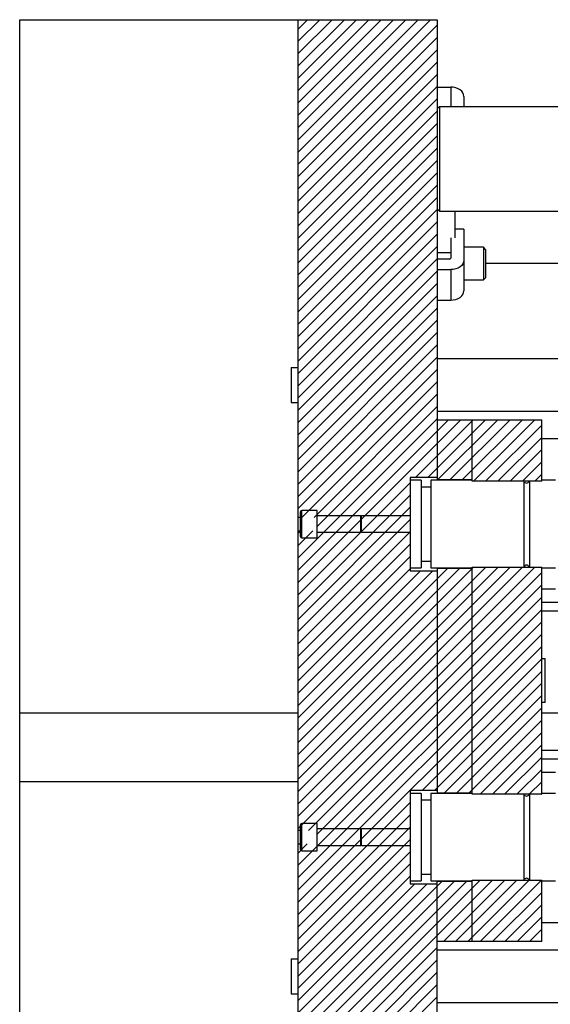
# Model space of a CAD drawing. Header units: inches. Extents: x 1772 to 2706, y -534 to -52.
# Tile 112 of 256: x 1953.83 to 1961.45, y -502.5 to -488.35. Entities that reach past the tile are written whole.
import ezdxf

# ---------------------------------------------------------------- set-up
doc = ezdxf.new("R2010")
doc.units = ezdxf.units.IN
doc.header["$LTSCALE"] = 0.5
doc.header["$MEASUREMENT"] = 0
doc.layers.add('SID-M-F', color=202, linetype='Continuous')
doc.layers.add('SID-M-S', color=105, linetype='Continuous')

msp = doc.modelspace()

# ---------------------------------------------------------------- linework, layer by layer
at = {"layer": 'SID-M-F', "linetype": 'Continuous'}
for p, q in [((1957.8285, -488.48498), (1957.96246, -488.35102)), ((1957.8285, -488.66176), (1958.13923, -488.35102)), ((1957.8285, -488.83853), (1958.31601, -488.35102)), ((1957.8285, -489.01531), (1958.49279, -488.35102)), ((1957.8285, -489.19209), (1958.66956, -488.35102)), ((1957.8285, -489.36886), (1958.84634, -488.35102)), ((1957.8285, -489.54564), (1959.02312, -488.35102)), ((1957.8285, -489.72242), (1959.1999, -488.35102)), ((1957.8285, -489.89919), (1959.37667, -488.35102)), ((1957.8285, -490.07597), (1959.55345, -488.35102)), ((1957.8285, -490.25275), (1959.73023, -488.35102)), ((1957.8285, -490.42952), (1959.8285, -488.42952)), ((1957.8285, -490.6063), (1959.8285, -488.6063)), ((1957.8285, -490.78308), (1959.8285, -488.78308)), ((1957.8285, -490.95985), (1959.8285, -488.95985)), ((1957.8285, -491.13663), (1959.8285, -489.13663)), ((1957.8285, -491.31341), (1959.8285, -489.31341)), ((1957.8285, -491.49018), (1959.8285, -489.49018)), ((1957.8285, -491.66696), (1959.8285, -489.66696)), ((1957.8285, -491.84374), (1959.8285, -489.84374)), ((1957.8285, -492.02051), (1959.8285, -490.02051)), ((1957.8285, -492.19729), (1959.8285, -490.19729)), ((1957.8285, -492.37407), (1959.8285, -490.37407)), ((1957.8285, -492.55084), (1959.8285, -490.55084)), ((1957.8285, -492.72762), (1959.8285, -490.72762)), ((1957.8285, -492.9044), (1959.8285, -490.9044)), ((1957.8285, -493.08117), (1959.8285, -491.08117)), ((1957.8285, -493.25795), (1959.8285, -491.25795)), ((1957.8285, -493.43473), (1959.8285, -491.43473)), ((1957.8285, -493.6115), (1959.8285, -491.6115)), ((1957.8285, -493.78828), (1959.8285, -491.78828)), ((1957.8285, -493.96506), (1959.8285, -491.96506)), ((1957.8285, -494.14184), (1959.8285, -492.14184)), ((1957.8285, -494.31861), (1959.8285, -492.31861)), ((1957.8285, -494.49539), (1959.8285, -492.49539)), ((1957.8285, -494.67217), (1959.8285, -492.67217)), ((1957.8285, -494.84894), (1959.8285, -492.84894)), ((1957.8285, -495.02572), (1959.8285, -493.02572)), ((1957.8285, -495.2025), (1959.8285, -493.2025)), ((1957.8285, -495.37927), (1959.8285, -493.37927)), ((1957.88031, -495.50424), (1959.8285, -493.55605)), ((1958.05709, -495.50424), (1959.8285, -493.73283)), ((1958.10031, -495.63779), (1959.8285, -493.9096)), ((1957.8285, -496.08638), (1959.8285, -494.08638)), ((1957.8285, -496.26316), (1959.99063, -494.10102)), ((1957.8285, -496.43993), (1960.16741, -494.10102)), ((1959.51501, -494.9302), (1960.34419, -494.10102)), ((1959.69178, -494.9302), (1960.52096, -494.10102)), ((1959.83195, -494.96681), (1960.69774, -494.10102)), ((1960.00873, -494.96681), (1960.87452, -494.10102)), ((1960.18551, -494.96681), (1961.05129, -494.10102)), ((1960.34654, -494.98256), (1961.22807, -494.10102)), ((1960.52331, -494.98256), (1961.3285, -494.17737)), ((1960.70009, -494.98256), (1961.3285, -494.35415)), ((1960.87687, -494.98256), (1961.3285, -494.53092)), ((1961.05364, -494.98256), (1961.3285, -494.7077)), ((1961.23042, -494.98256), (1961.3285, -494.88448)), ((1957.8285, -496.61671), (1959.43889, -495.00632)), ((1957.8285, -496.79349), (1959.43889, -495.18309)), ((1957.8285, -496.97026), (1959.43889, -495.35987)), ((1957.8285, -497.14704), (1959.43889, -495.53665)), ((1957.8285, -495.73283), (1957.86352, -495.69781)), ((1957.8285, -495.9096), (1958.04029, -495.69781)), ((1957.8285, -497.32382), (1959.43889, -495.71342)), ((1957.8285, -497.50059), (1959.43889, -495.8902)), ((1957.8285, -497.67737), (1959.43889, -496.06698)), ((1957.8285, -498.73803), (1960.34704, -496.21949)), ((1957.8285, -498.91481), (1960.52382, -496.21949)), ((1957.8285, -499.09158), (1960.70059, -496.21949)), ((1957.8285, -499.26836), (1960.87737, -496.21949)), ((1957.8285, -499.44514), (1961.05415, -496.21949)), ((1957.8285, -499.62191), (1961.23092, -496.21949)), ((1957.8285, -498.38448), (1959.97774, -496.23523)), ((1957.8285, -498.56125), (1960.15452, -496.23523)), ((1957.8285, -497.85415), (1959.43889, -496.24375)), ((1957.8285, -498.03092), (1959.58758, -496.27184)), ((1957.8285, -498.2077), (1959.76436, -496.27184)), ((1957.8285, -499.79869), (1961.3285, -496.29869)), ((1957.8285, -499.97547), (1961.3285, -496.47547)), ((1957.97651, -500.00424), (1961.3285, -496.65224)), ((1958.10031, -500.05721), (1961.3285, -496.82902)), ((1957.8285, -500.5058), (1961.3285, -497.0058)), ((1957.8285, -500.68257), (1961.3285, -497.18257)), ((1957.8285, -500.85935), (1961.3285, -497.35935)), ((1957.8285, -501.03613), (1961.3285, -497.53613)), ((1959.6112, -499.4302), (1961.3285, -497.7129)), ((1959.78798, -499.4302), (1961.3285, -497.88968)), ((1959.92815, -499.46681), (1961.3285, -498.06646)), ((1960.10492, -499.46681), (1961.3285, -498.24323)), ((1960.2817, -499.46681), (1961.3285, -498.42001)), ((1960.44273, -499.48256), (1961.3285, -498.59679)), ((1960.61951, -499.48256), (1961.3285, -498.77356)), ((1960.79628, -499.48256), (1961.3285, -498.95034)), ((1960.97306, -499.48256), (1961.3285, -499.12712)), ((1961.14984, -499.48256), (1961.3285, -499.30389)), ((1961.32661, -499.48256), (1961.3285, -499.48067)), ((1957.8285, -501.2129), (1959.43889, -499.60251)), ((1957.8285, -501.38968), (1959.43889, -499.77929)), ((1957.8285, -501.56646), (1959.43889, -499.95606)), ((1957.8285, -501.74323), (1959.43889, -500.13284)), ((1957.8285, -500.32902), (1957.95971, -500.19781)), ((1957.8285, -501.92001), (1959.43889, -500.30962)), ((1957.8285, -502.09679), (1959.43889, -500.48639)), ((1957.8285, -502.27356), (1959.43889, -500.66317)), ((1957.8285, -503.33422), (1960.44323, -500.71949)), ((1957.8285, -503.511), (1960.62001, -500.71949)), ((1957.8285, -502.80389), (1959.89716, -500.73523)), ((1957.8285, -502.98067), (1960.07394, -500.73523)), ((1957.8285, -503.15745), (1960.25071, -500.73523)), ((1957.8285, -502.45034), (1959.507, -500.77184)), ((1957.8285, -502.62712), (1959.68377, -500.77184)), ((1959.91525, -501.60102), (1960.79679, -500.71949)), ((1960.09203, -501.60102), (1960.97356, -500.71949)), ((1960.26881, -501.60102), (1961.15034, -500.71949)), ((1960.44558, -501.60102), (1961.32712, -500.71949)), ((1960.62236, -501.60102), (1961.3285, -500.89488)), ((1960.79914, -501.60102), (1961.3285, -501.07166)), ((1960.97591, -501.60102), (1961.3285, -501.24844)), ((1961.15269, -501.60102), (1961.3285, -501.42521)), ((1957.8285, -503.68778), (1959.8285, -501.68778)), ((1957.8285, -503.86455), (1959.8285, -501.86455)), ((1957.8285, -504.04133), (1959.8285, -502.04133)), ((1957.8285, -504.21811), (1959.8285, -502.21811)), ((1957.8285, -504.39488), (1959.8285, -502.39488))]:
    msp.add_line(p, q, dxfattribs=at)
at = {"layer": 'SID-M-S'}
for p, q in [((1953.8285, -488.35102), (1959.8285, -488.35102)), ((1953.8285, -507.35102), (1953.8285, -488.35102)), ((1957.8285, -507.35102), (1957.8285, -488.35102)), ((1959.8285, -488.35102), (1959.8285, -494.9711)), ((1959.8285, -489.32022), (1960.0215, -489.32022)), ((1960.0215, -489.32022), (1960.0215, -489.60102)), ((1960.05837, -489.32279), (1960.0215, -489.32022)), ((1960.09383, -489.33039), (1960.05837, -489.32279)), ((1960.1265, -489.34274), (1960.09383, -489.33039)), ((1960.15514, -489.35936), (1960.1265, -489.34274)), ((1960.17865, -489.37962), (1960.15514, -489.35936)), ((1960.19611, -489.40272), (1960.17865, -489.37962)), ((1960.20687, -489.42779), (1960.19611, -489.40272)), ((1960.2105, -489.45386), (1960.20687, -489.42779)), ((1960.2105, -489.45386), (1960.2105, -489.60102)), ((1959.8585, -489.60102), (1959.8285, -489.63102)), ((1959.8585, -489.60102), (1959.8585, -491.10102)), ((1959.8585, -489.60102), (1962.8185, -489.60102)), ((1959.8585, -491.10102), (1959.8285, -491.07102)), ((1959.8585, -491.10102), (1962.8185, -491.10102)), ((1960.0785, -491.10102), (1960.0785, -491.48809)), ((1960.2105, -491.36379), (1960.0785, -491.36379)), ((1960.2105, -491.36379), (1960.2105, -492.24818)), ((1960.0215, -491.48809), (1960.0215, -491.77901)), ((1960.49175, -491.62207), (1960.2105, -491.62207)), ((1960.523, -491.65332), (1960.49175, -491.62207)), ((1960.49175, -491.62207), (1960.49175, -492.09082)), ((1960.523, -491.65332), (1960.523, -492.05957)), ((1960.0215, -491.70019), (1959.8285, -491.70019)), ((1960.004, -491.79139), (1959.8285, -491.79139)), ((1960.09383, -491.93324), (1960.05837, -491.94085)), ((1960.1265, -491.92089), (1960.09383, -491.93324)), ((1960.15514, -491.90427), (1960.1265, -491.92089)), ((1960.17865, -491.88402), (1960.15514, -491.90427)), ((1960.19611, -491.86092), (1960.17865, -491.88402)), ((1960.20687, -491.83585), (1960.19611, -491.86092)), ((1960.2105, -491.80977), (1960.20687, -491.83585)), ((1960.523, -491.85102), (1961.5985, -491.85102)), ((1959.8285, -491.94342), (1960.0215, -491.94342)), ((1960.05837, -491.94085), (1960.0215, -491.94342)), ((1960.0215, -491.94342), (1960.0215, -492.38182)), ((1960.49175, -492.09082), (1960.523, -492.05957)), ((1960.2105, -492.09082), (1960.49175, -492.09082)), ((1960.09383, -492.37165), (1960.1265, -492.3593)), ((1960.1265, -492.3593), (1960.15514, -492.34268)), ((1960.15514, -492.34268), (1960.17865, -492.32243)), ((1960.17865, -492.32243), (1960.19611, -492.29932)), ((1960.19611, -492.29932), (1960.20687, -492.27425)), ((1960.20687, -492.27425), (1960.2105, -492.24818)), ((1959.8285, -492.38182), (1960.0215, -492.38182)), ((1960.0215, -492.38182), (1960.05837, -492.37926)), ((1960.05837, -492.37926), (1960.09383, -492.37165)), ((1957.7285, -493.35102), (1957.8285, -493.35102)), ((1957.7285, -493.35102), (1957.7285, -493.85102)), ((1961.8085, -493.22602), (1959.8285, -493.22602)), ((1957.7285, -493.85102), (1957.8285, -493.85102)), ((1959.8285, -493.97602), (1961.8085, -493.97602)), ((1959.8285, -494.10102), (1961.3285, -494.10102)), ((1960.3285, -494.98256), (1960.3285, -494.10102)), ((1961.3285, -494.98256), (1961.3285, -494.10102)), ((1961.8085, -494.37602), (1961.3285, -494.37602)), ((1959.8285, -494.9302), (1959.43889, -494.9302)), ((1959.43889, -494.9302), (1959.43889, -496.27184)), ((1959.59637, -494.9711), (1959.43889, -494.9711)), ((1959.59637, -494.9711), (1959.59637, -496.23094)), ((1960.3285, -494.9711), (1959.73417, -494.9711)), ((1959.73417, -494.9711), (1959.73417, -496.23094)), ((1960.3285, -494.96681), (1959.8285, -494.96681)), ((1961.3285, -494.98256), (1960.3285, -494.98256)), ((1961.07083, -494.98256), (1961.07083, -496.21949)), ((1961.15341, -494.98256), (1961.15341, -496.21949)), ((1961.52551, -494.9711), (1961.3285, -494.9711)), ((1959.73417, -495.06953), (1959.59637, -495.06953)), ((1957.86409, -495.77819), (1957.86409, -495.42386)), ((1958.10031, -495.40417), (1957.88377, -495.40417)), ((1957.88377, -495.79787), (1957.88377, -495.40417)), ((1958.10031, -495.79787), (1958.10031, -495.40417)), ((1957.86409, -495.50424), (1957.8285, -495.50424)), ((1958.73063, -495.48291), (1958.10031, -495.48291)), ((1958.73063, -495.71913), (1958.73063, -495.48291)), ((1958.73779, -495.48291), (1958.73215, -495.4984)), ((1958.73215, -495.70364), (1958.73215, -495.4984)), ((1959.43889, -495.48291), (1958.73779, -495.48291)), ((1958.73779, -495.71913), (1958.73779, -495.48291)), ((1957.8285, -495.69781), (1957.86409, -495.69781)), ((1958.10031, -495.71913), (1958.73063, -495.71913)), ((1958.73215, -495.70364), (1958.73779, -495.71913)), ((1958.73779, -495.71913), (1959.43889, -495.71913)), ((1957.88377, -495.79787), (1958.10031, -495.79787)), ((1959.59637, -496.13252), (1959.73417, -496.13252)), ((1959.43889, -496.23094), (1959.59637, -496.23094)), ((1959.43889, -496.27184), (1959.8285, -496.27184)), ((1959.73417, -496.23094), (1960.3285, -496.23094)), ((1959.8285, -496.23094), (1959.8285, -499.4711)), ((1959.8285, -496.23523), (1960.3285, -496.23523)), ((1960.3285, -496.21949), (1961.3285, -496.21949)), ((1960.3285, -499.48256), (1960.3285, -496.21949)), ((1961.3285, -499.48256), (1961.3285, -496.21949)), ((1961.3285, -496.23094), (1961.52551, -496.23094)), ((1961.3285, -496.53094), (1961.52551, -496.53094)), ((1961.8085, -496.72602), (1961.3285, -496.72602)), ((1961.8085, -496.85102), (1961.3285, -496.85102)), ((1961.3785, -497.53877), (1961.3285, -497.53877)), ((1961.3785, -498.16327), (1961.3785, -497.53877)), ((1961.3785, -498.16327), (1961.3285, -498.16327)), ((1957.8285, -498.31653), (1953.8285, -498.31653)), ((1972.5985, -498.31653), (1961.3285, -498.31653)), ((1961.3285, -498.85102), (1961.8085, -498.85102)), ((1961.3285, -498.97602), (1961.8085, -498.97602)), ((1961.52551, -499.1711), (1961.3285, -499.1711)), ((1953.8285, -499.29978), (1957.8285, -499.29978)), ((1959.8285, -499.4302), (1959.43889, -499.4302)), ((1959.43889, -499.4302), (1959.43889, -500.77184)), ((1959.59637, -499.4711), (1959.43889, -499.4711)), ((1959.59637, -499.4711), (1959.59637, -500.73094)), ((1959.73417, -499.56953), (1959.59637, -499.56953)), ((1960.3285, -499.4711), (1959.73417, -499.4711)), ((1959.73417, -499.4711), (1959.73417, -500.73094)), ((1960.3285, -499.46681), (1959.8285, -499.46681)), ((1961.3285, -499.48256), (1960.3285, -499.48256)), ((1961.07083, -499.48256), (1961.07083, -500.71949)), ((1961.15341, -499.48256), (1961.15341, -500.71949)), ((1961.52551, -499.4711), (1961.3285, -499.4711)), ((1957.86409, -500.27819), (1957.86409, -499.92386)), ((1958.10031, -499.90417), (1957.88377, -499.90417)), ((1957.88377, -500.29787), (1957.88377, -499.90417)), ((1958.10031, -500.29787), (1958.10031, -499.90417)), ((1958.73063, -499.98291), (1958.10031, -499.98291)), ((1958.73063, -500.21913), (1958.73063, -499.98291)), ((1958.73779, -499.98291), (1958.73215, -499.9984)), ((1958.73215, -500.20364), (1958.73215, -499.9984)), ((1959.43889, -499.98291), (1958.73779, -499.98291)), ((1958.73779, -500.21913), (1958.73779, -499.98291)), ((1957.86409, -500.00424), (1957.8285, -500.00424)), ((1957.8285, -500.19781), (1957.86409, -500.19781)), ((1958.10031, -500.21913), (1958.73063, -500.21913)), ((1958.73215, -500.20364), (1958.73779, -500.21913)), ((1958.73779, -500.21913), (1959.43889, -500.21913)), ((1957.88377, -500.29787), (1958.10031, -500.29787)), ((1959.59637, -500.63252), (1959.73417, -500.63252)), ((1959.43889, -500.73094), (1959.59637, -500.73094)), ((1959.43889, -500.77184), (1959.8285, -500.77184)), ((1959.73417, -500.73094), (1960.3285, -500.73094)), ((1959.8285, -507.35102), (1959.8285, -500.73094)), ((1959.8285, -500.73523), (1960.3285, -500.73523)), ((1960.3285, -501.60102), (1960.3285, -500.71949)), ((1960.3285, -500.71949), (1961.3285, -500.71949)), ((1961.3285, -501.60102), (1961.3285, -500.71949)), ((1961.3285, -500.73094), (1961.52551, -500.73094)), ((1961.3285, -501.32602), (1961.8085, -501.32602)), ((1961.3285, -501.60102), (1959.8285, -501.60102)), ((1961.8085, -501.72602), (1959.8285, -501.72602)), ((1957.7285, -501.85102), (1957.8285, -501.85102)), ((1957.7285, -501.85102), (1957.7285, -502.35102)), ((1957.7285, -502.35102), (1957.8285, -502.35102)), ((1959.8285, -502.47602), (1961.8085, -502.47602))]:
    msp.add_line(p, q, dxfattribs=at)
for centre, radius, start, end in [((1960.00619, -491.77592), 0.01562, 261.950533, 348.578246), ((1961.11212, -494.96913), 0.04134, 198.949279, 341.050721), ((1957.88377, -495.42386), 0.01969, 90, 180), ((1958.73141, -495.49813), 0.000787, 180, 340), ((1958.73141, -495.70391), 0.000787, 20, 180), ((1957.88377, -495.77819), 0.01969, 180, 270), ((1961.11212, -496.23291), 0.04134, 18.949279, 161.050721), ((1961.11212, -499.46913), 0.04134, 198.949279, 341.050721), ((1957.88377, -499.92386), 0.01969, 90, 180), ((1958.73141, -499.99813), 0.000787, 180, 340), ((1957.88377, -500.27819), 0.01969, 180, 270), ((1958.73141, -500.20391), 0.000787, 20, 180), ((1961.11212, -500.73291), 0.04134, 18.949279, 161.050721)]:
    msp.add_arc(centre, radius, start, end, dxfattribs=at)

doc.saveas('drawing.dxf')
